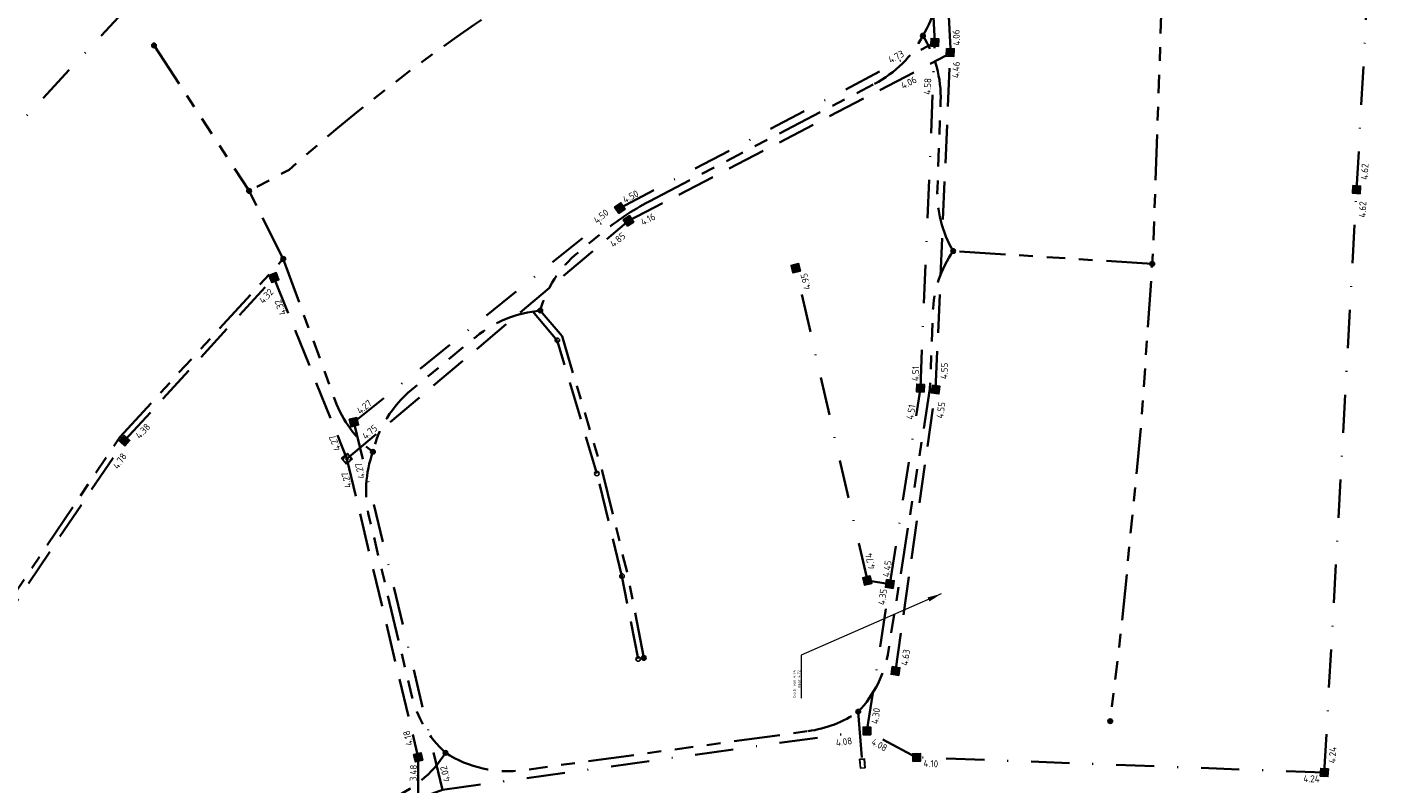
# Model space of a CAD drawing. Extents: x 168266 to 168732, y 448750 to 449580.
# Tile 20 of 22: x 168514 to 168691, y 449329 to 449428. Entities that reach past the tile are written whole.
import ezdxf
from ezdxf.enums import TextEntityAlignment as Align

# ---------------------------------------------------------------- set-up
doc = ezdxf.new("R2010")
doc.units = 0
for name, pattern in [('RI-DRAINAGE', [19.2, 6, -1.8, 1.8, -1.8, 2.4, -1.8, 1.8, -1.8]), ('RI-HWA', [7.4, 5, -2.4]), ('RI-VWA', [11, 5, -3, 0, -3])]:
    doc.linetypes.add(name, pattern=pattern)
doc.layers.get('0').update_dxf_attribs({"lineweight": 0})
for name, color, linetype, lineweight, true_color in [('N-OI-RI-DRAINAGE-G', 3, 'RI-DRAINAGE', 35, 0x00ff00), ('N-OI-RI-HWA-G', 150, 'RI-HWA', 35, 0x007fff), ('N-OI-RI-HWA_RIOOLPUT-S', 150, 'Continuous', 25, 0x007fff), ('N-OI-RI-VWA-G', 20, 'RI-VWA', 35, 0xff3f00)]:
    doc.layers.add(name, color=color, linetype=linetype, lineweight=lineweight, true_color=true_color)
for name, color, linetype, lineweight in [('N-OI-RI-DRAINAGE_UITSTROOMBAK-S', 90, 'Continuous', 25), ('N-OI-RI-HWA_BOB-S', 150, 'Continuous', 25), ('N-OI-RI-HWA_RIOOLPUT_INSPECTIEPUT_BETON-S', 150, 'Continuous', 25), ('N-OI-RI-M', 7, 'Continuous', 18), ('N-OI-RI-VWA_BOB-S', 20, 'Continuous', 25), ('N-OI-RI-VWA_RIOOLPUT_INSPECTIEPUT-S', 20, 'Continuous', 25), ('N-WE-RI-DRAINAGE_PUT-S', 90, 'Continuous', 25), ('N-WE-RI-HWA-G', 150, 'RI-HWA', 35), ('N-WE-RI-HWA_BOB-S', 150, 'Continuous', 25), ('N-WE-RI-HWA_RIOOLPUT_INSPECTIEPUT-S', 150, 'Continuous', 25)]:
    doc.layers.add(name, color=color, linetype=linetype, lineweight=lineweight)
doc.styles.add('NLCS-ISO', font='NLCS-ISO.ttf')
doc.styles.add('NLCS-ISO-ANNOTATIEF-T18', font='NLCS-ISO.ttf', dxfattribs={"height": 1.8})
doc.dimstyles.new('NLCS-ANNOTATIEF-T18-PIJL_L2_H1', dxfattribs={"dimtxt": 1.8, "dimasz": 1.8, "dimexe": 2, "dimexo": 2, "dimgap": 0.7, "dimtad": 1, "dimzin": 0, "dimdsep": 46, "dimtxsty": 'NLCS-ISO-ANNOTATIEF-T18', "dimcen": 0, "dimdle": 2, "dimclrd": 256, "dimclre": 256, "dimclrt": 10, "dimadec": 1, "dimazin": 0, "dimtfac": 1, "dimtofl": 0, "dimtmove": 0, "dimatfit": 3, "dimfxl": 2, "dimfxlon": 1, "dimtfillclr": 256, "dimtolj": 1, "dimtzin": 0, "dimlwd": -1, "dimlwe": -1, "dimarcsym": 0})

# ---------------------------------------------------------------- blocks, each defined once
blk = doc.blocks.new('N-SRI-PUT_HWA-SO')
h = blk.add_hatch(color=256)
h.dxf.hatch_style = 1
h.paths.add_polyline_path([(-2, 0, 1), (2, 0, 1)])
at = {"lineweight": -3, "flags": 128}
blk.add_lwpolyline([(-2, -2), (2, -2), (2, 2), (-2, 2)], close=True, dxfattribs=at)
at = {"lineweight": -3}
blk.add_circle((0, 0), 2, dxfattribs=at)
blk = doc.blocks.new('N-SRI-PUT_VWA-SO')
h = blk.add_hatch(color=256)
edge = h.paths.add_edge_path()
edge.add_arc((0, 0), 2, 0, 360)
at = {"flags": 128}
blk.add_lwpolyline([(-2, 2), (2, 2), (2, -2), (-2, -2)], close=True, dxfattribs=at)
at = {"lineweight": -3, "flags": 128}
blk.add_lwpolyline([(2, -2), (2, 2), (-2, 2), (-2, -2)], close=True, dxfattribs=at)
at = {"lineweight": -3}
blk.add_circle((0, 0), 2, dxfattribs=at)
blk = doc.blocks.new('SRI-BOB-SO')
at = {"ltscale": 0.1, "style": 'NLCS-ISO'}
blk.add_attdef('B.O.B.', text='', height=1.8, dxfattribs=at).set_placement((0.05, -0.02), align=Align.BOTTOM_CENTER)
blk = doc.blocks.new('N-SRI-PUT_HWA_KUNSTSTOF-SO')
at = {"color": 6, "lineweight": -3}
blk.add_circle((0, 0), 1.5, dxfattribs=at)
blk = doc.blocks.new('SRI-DRAIN_PUT_DOORSPUIT-SO')
at = {"lineweight": -3}
blk.add_hatch(color=256, dxfattribs=at).paths.add_polyline_path([(1.5, 0, 0.267949), (0.7, 1.3), (-0.7, -1.3, 0.57735)])
blk.add_line((-0.7, -1.3), (0.7, 1.3), dxfattribs=at)
for radius in [2, 1.5]:
    blk.add_circle((0, 0), radius, dxfattribs=at)
blk = doc.blocks.new('SRI-UITSTROOMBAK-SO')
at = {"color": 7}
for p, q in [((-3.3, 0), (3.2, 0)), ((-3.3, 11.6), (3.2, 11.6)), ((-3.3, 0), (-3.3, 11.6)), ((-2.7, 0.5), (-2.7, 11.6)), ((-2.7, 0.5), (2.8, 0.5)), ((2.8, 0.5), (2.8, 11.6)), ((3.2, 0), (3.2, 11.6))]:
    blk.add_line(p, q, dxfattribs=at)
at = {"flags": 128}
blk.add_lwpolyline([(-3.3, 11.6), (3.2, 11.6), (3.2, 0), (-3.3, 0)], close=True, dxfattribs=at)
blk = doc.blocks.new('SRI-PUT_INSPECTIE-SO')
at = {"lineweight": -3, "flags": 128}
blk.add_lwpolyline([(-2, -2), (2, -2), (2, 2), (-2, 2)], close=True, dxfattribs=at)
at = {"lineweight": -3, "ltscale": 1.5}
blk.add_circle((0, 0), 2, dxfattribs=at)
at = {"ltscale": 0.1, "style": 'NLCS-ISO'}
blk.add_text('R', height=3, dxfattribs=at).set_placement((0, -0.01), align=Align.MIDDLE_CENTER)

msp = doc.modelspace()

# ---------------------------------------------------------------- linework, layer by layer
at = {"layer": 'N-OI-RI-DRAINAGE-G'}
for p, q in [((168594.91, 449405.41), (168624.35, 449420.79)), ((168525.86, 449374.67), (168547.17, 449397.92))]:
    msp.add_line(p, q, dxfattribs=at)
at = {"layer": 'N-OI-RI-DRAINAGE-G', "flags": 128}
for points in [[(168661.16, 449490.95, -0.014851), (168662.08, 449438.52), (168660.68, 449398.53), (168659.13, 449376.08), (168656.64, 449350.39), (168655.11, 449337.57)], [(168630.66, 449427.06, 0.146823), (168632.72, 449435.43), (168631.53, 449459.11), (168627.62, 449489.14)], [(168623.99, 449455.69, 0.091311), (168547.93, 449409.56), (168542.71, 449406.8)], [(168634.61, 449398.95, -0.143188), (168632.55, 449407.11), (168632.97, 449418.49, 0.151217), (168630.66, 449427.06)], [(168594.91, 449405.41, 0.052129), (168588.85, 449401.39), (168585.62, 449398.73, 0.153346), (168580.72, 449391.19)], [(168622.22, 449338.81, 0.151962), (168626.17, 449346.8), (168631.58, 449380.94), (168631.95, 449390.96, -0.143188), (168634.61, 449398.95)], [(168547.17, 449397.92), (168553.95, 449379.44, 0.141497), (168558.87, 449372.73)], [(168580.76, 449391.15, 0.154972), (168572.33, 449387.76), (168563.91, 449380.82, 0.16315), (168558.87, 449372.73)], [(168505.06, 449345.09, 0.079557), (168508.3, 449348.56), (168525.86, 449374.67)], [(168558.87, 449372.73, 0.145715), (168558.39, 449364.18), (168563.92, 449341, 0.149383), (168568.35, 449333.44)], [(168568.35, 449333.44, 0.179445), (168578.53, 449331.18), (168615.7, 449336.27)], [(168510.26, 449313.74, 0.058216), (168555.24, 449325.18), (168560.99, 449327.38, 0.163064), (168568.35, 449333.44)]]:
    msp.add_lwpolyline(points, format="xyb", dxfattribs=at)
for points in [[(168530.3, 449425.8), (168542.71, 449406.8)], [(168547.17, 449397.92), (168542.71, 449406.8)], [(168660.59, 449397.28), (168634.61, 449398.95)], [(168583.57, 449387.82), (168580.72, 449391.19)], [(168594.23, 449345.83), (168592.12, 449356.68), (168588.83, 449370.1), (168583.56, 449387.83)], [(168622.22, 449338.81), (168622.72, 449332.57)]]:
    msp.add_lwpolyline(points, dxfattribs=at)
at = {"layer": 'N-OI-RI-DRAINAGE-G'}
for centre, start, end in [((168617.41, 449434.08), 297.5824, 332.0686), ((168613.66, 449351.13), 277.8039, 304.7983)]:
    msp.add_arc(centre, 15, start, end, dxfattribs=at)
at = {"layer": 'N-OI-RI-HWA-G'}
for points in [[(168627.08, 449344.12), (168632.32, 449380.87), (168634.25, 449425.39), (168632.53, 449459.21), (168628.82, 449487.99)], [(168555.48, 449371.83), (168592.23, 449402.88), (168633.71, 449424.48)], [(168505.64, 449343.26), (168526.45, 449374.2), (168545.96, 449395.49), (168555.48, 449371.83), (168564.78, 449332.85), (168564.79, 449325.42)]]:
    msp.add_lwpolyline(points, dxfattribs=at)
at = {"layer": 'N-OI-RI-VWA-G'}
for points in [[(168683.05, 449330.87), (168687.26, 449406.96), (168691.47, 449483.05)], [(168623.35, 449336.31), (168626.34, 449355.48), (168630.33, 449381.06), (168632.21, 449426.18), (168630.51, 449459.03), (168627.6, 449481.82)], [(168526.79, 449430.72), (168492.62, 449393.97), (168465.86, 449351.8), (168448.73, 449309.46), (168437.08, 449254.55), (168436.75, 449191.41)], [(168567.97, 449328.61), (168556.39, 449376.61), (168591.11, 449404.55), (168632.21, 449426.18)], [(168626.34, 449355.48), (168623.41, 449355.93), (168614.06, 449396.7)], [(168448.73, 449309.46), (168487.03, 449308.43), (168533.67, 449315.86), (168567.97, 449328.61), (168623.35, 449336.31)], [(168683.05, 449330.87), (168629.84, 449332.84), (168623.35, 449336.31)]]:
    msp.add_lwpolyline(points, dxfattribs=at)
at = {"layer": 'N-WE-RI-HWA-G', "color": 6}
for points in [[(168582.94, 449387.29), (168579.12, 449391.81)], [(168593.49, 449345.69), (168591.38, 449356.52), (168588.1, 449369.91), (168582.94, 449387.29)]]:
    msp.add_lwpolyline(points, dxfattribs=at)

# ---------------------------------------------------------------- block references
at = {"layer": 'N-OI-RI-DRAINAGE_UITSTROOMBAK-S', "xscale": 0.1, "yscale": 0.1, "zscale": 0.1, "rotation": 184.6053245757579}
msp.add_blockref('SRI-UITSTROOMBAK-SO', (168622.72, 449332.62), dxfattribs=at)
at = {"layer": 'N-OI-RI-HWA_BOB-S'}
ref = msp.add_blockref('SRI-BOB-SO', (168558.25, 449374.22), dxfattribs=dict(at, xscale=0.5, yscale=0.5, zscale=0.5, rotation=40.0749580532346))
ref.add_attrib('B.O.B.', '4.75', dxfattribs={"layer": '0', "ltscale": 0.1, "height": 0.9, "rotation": 40.075, "style": 'NLCS-ISO'}).set_placement((168558.92, 449374.78), align=Align.BOTTOM_CENTER)
for p, xscale, yscale, zscale, rotation in [((168554.56, 449374.12), 0.4999999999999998, 0.4999999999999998, 0.4999999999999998, 111.993068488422), ((168556.12, 449369.2), 0.5, 0.5, 0.5, 103.8603206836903)]:
    msp.add_blockref('SRI-BOB-SO', p, dxfattribs=dict(at, xscale=xscale, yscale=yscale, zscale=zscale, rotation=rotation)).add_auto_attribs({'B.O.B.': '4.27'})
at = {"layer": 'N-OI-RI-HWA_RIOOLPUT-S', "xscale": 0.2499999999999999, "yscale": 0.2499999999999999, "zscale": 0.2499999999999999, "rotation": 40.12543956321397}
msp.add_blockref('SRI-PUT_INSPECTIE-SO', (168555.48, 449371.83), dxfattribs=at)
at = {"layer": 'N-OI-RI-HWA_RIOOLPUT_INSPECTIEPUT_BETON-S', "zscale": 0.5}
for p, xscale, yscale, rotation in [((168634.23, 449424.89), 0.25, 0.25, 267.5245015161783), ((168592.23, 449402.88), 0.2499999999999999, 0.2499999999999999, 33.68602597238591), ((168545.96, 449395.49), 0.25, 0.25, 291.9056749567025), ((168632.32, 449380.87), 0.2499999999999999, 0.2499999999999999, 261.3990528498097), ((168526.45, 449374.2), 0.25, 0.25, 47.5084845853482), ((168627.08, 449344.12), 0.25, 0.25, 81.39905285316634), ((168564.78, 449332.85), 0.25, 0.25, 103.4344010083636)]:
    msp.add_blockref('N-SRI-PUT_HWA-SO', p, dxfattribs=dict(at, xscale=xscale, yscale=yscale, rotation=rotation))
at = {"layer": 'N-OI-RI-VWA_BOB-S'}
for p, xscale, yscale, zscale, rotation, values in [((168627.47, 449423.68), 0.5, 0.5, 0.5, 27.86128912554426, {'B.O.B.': '4.73'}), ((168631.97, 449420.39), 0.4999999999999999, 0.4999999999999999, 0.4999999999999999, 86.97164921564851, {'B.O.B.': '4.58'}), ((168689.03, 449409.26), 0.4999999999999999, 0.4999999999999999, 0.4999999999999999, 86.87969530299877, {'B.O.B.': '4.62'}), ((168592.82, 449405.43), 0.5, 0.5, 0.5, 28.22136027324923, {'B.O.B.': '4.50'}), ((168589.08, 449402.92), 0.5, 0.5, 0.5, 39.5486029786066, {'B.O.B.': '4.50'}), ((168688.75, 449404.33), 0.4999999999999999, 0.4999999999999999, 0.4999999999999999, 87.62895587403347, {'B.O.B.': '4.62'}), ((168616.05, 449395.12), 0.4999999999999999, 0.4999999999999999, 0.4999999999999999, 103.6365682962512, {'B.O.B.': '4.95'}), ((168630.4, 449382.89), 0.5, 0.5, 0.5, 87.47785768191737, {'B.O.B.': '4.51'}), ((168558.17, 449378.03), 0.4999999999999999, 0.4999999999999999, 0.4999999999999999, 38.99688794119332, {'B.O.B.': '4.27'}), ((168629.8, 449377.79), 0.4999999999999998, 0.4999999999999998, 0.4999999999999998, 80.41896166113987, {'B.O.B.': '4.51'}), ((168557.89, 449370.4), 0.5, 0.5, 0.5, 102.9589032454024, {'B.O.B.': '4.27'}), ((168624.47, 449358.59), 0.5, 0.5, 0.5, 103.1394003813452, {'B.O.B.': '4.74'}), ((168626.69, 449357.34), 0.5, 0.5, 0.5, 81.54423067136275, {'B.O.B.': '4.45'}), ((168626.09, 449353.67), 0.5, 0.5, 0.5, 81.54423067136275, {'B.O.B.': '4.35'}), ((168625.21, 449338.13), 0.5, 0.5, 0.5, 81.54423067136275, {'B.O.B.': '4.30'}), ((168620.43, 449334.18), 0.5, 0.5, 0.5, 8.128577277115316, {'B.O.B.': '4.08'}), ((168624.61, 449333.87), 0.4999999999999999, 0.4999999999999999, 0.4999999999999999, 331.3998023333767, {'B.O.B.': '4.08'}), ((168684.83, 449333.08), 0.4999999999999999, 0.4999999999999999, 0.4999999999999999, 86.69463876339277, {'B.O.B.': '4.24'}), ((168569, 449330.85), 0.5, 0.5, 0.5, 104.2625017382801, {'B.O.B.': '4.02'}), ((168631.63, 449331.33), 0.4999999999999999, 0.4999999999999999, 0.4999999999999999, 357.031930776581, {'B.O.B.': '4.10'}), ((168681.35, 449329.34), 0.4999999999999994, 0.4999999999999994, 0.4999999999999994, 359.359679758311, {'B.O.B.': '4.24'})]:
    msp.add_blockref('SRI-BOB-SO', p, dxfattribs=dict(at, xscale=xscale, yscale=yscale, zscale=zscale, rotation=rotation)).add_auto_attribs(values)
at = {"layer": 'N-OI-RI-VWA_RIOOLPUT_INSPECTIEPUT-S', "zscale": 0.5}
for p, xscale, yscale, rotation in [((168632.21, 449426.18), 0.2499999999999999, 0.2499999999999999, 267.6611872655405), ((168687.26, 449406.96), 0.2499999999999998, 0.2499999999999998, 266.6625021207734), ((168591.11, 449404.55), 0.2500000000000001, 0.2500000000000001, 214.389930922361), ((168614.06, 449396.7), 0.2500000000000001, 0.2500000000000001, 283.8985853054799), ((168630.33, 449381.06), 0.25, 0.25, 87.524501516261), ((168556.39, 449376.61), 0.2499999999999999, 0.2499999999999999, 283.4344010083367), ((168623.41, 449355.93), 0.25, 0.25, 103.403543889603), ((168626.34, 449355.48), 0.25, 0.25, 81.39905284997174), ((168629.84, 449332.84), 0.25, 0.25, 1.511024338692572), ((168683.05, 449330.87), 0.2499999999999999, 0.2499999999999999, 86.66250212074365)]:
    msp.add_blockref('N-SRI-PUT_VWA-SO', p, dxfattribs=dict(at, xscale=xscale, yscale=yscale, rotation=rotation))
at = {"layer": 'N-OI-RI-VWA_RIOOLPUT_INSPECTIEPUT-S', "xscale": 0.25, "yscale": 0.25, "zscale": 0.5}
msp.add_blockref('N-SRI-PUT_VWA-SO', (168623.35, 449336.31), dxfattribs=at)
at = {"layer": 'N-WE-RI-DRAINAGE_PUT-S', "xscale": 0.15, "yscale": 0.15}
for p in [(168630.66, 449427.06), (168530.3, 449425.8), (168542.71, 449406.8), (168634.61, 449398.95), (168547.17, 449397.92), (168660.59, 449397.28), (168580.72, 449391.19), (168558.87, 449372.73), (168594.23, 449345.83), (168622.22, 449338.81), (168655.11, 449337.57), (168568.35, 449333.44)]:
    msp.add_blockref('SRI-DRAIN_PUT_DOORSPUIT-SO', p, dxfattribs=at)
at = {"layer": 'N-WE-RI-HWA_BOB-S'}
for p, xscale, yscale, zscale, rotation, values in [((168635.74, 449426.83), 0.4999999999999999, 0.4999999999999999, 0.4999999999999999, 92.91426449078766, {'B.O.B.': '4.06'}), ((168635.69, 449422.56), 0.5, 0.5, 0.5, 87.52450151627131, {'B.O.B.': '4.46'}), ((168629.12, 449420.31), 0.4999999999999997, 0.4999999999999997, 0.4999999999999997, 27.50700364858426, {'B.O.B.': '4.06'}), ((168595.09, 449402.46), 0.5, 0.5, 0.5, 27.50700364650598, {'B.O.B.': '4.16'}), ((168591.26, 449399.86), 0.5, 0.5, 0.5, 40.19391506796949, {'B.O.B.': '4.85'}), ((168545.45, 449392.58), 0.4999999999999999, 0.4999999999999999, 0.4999999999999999, 47.50848458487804, {'B.O.B.': '4.32'}), ((168547.45, 449391.83), 0.4999999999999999, 0.4999999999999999, 0.4999999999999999, 111.9056749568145, {'B.O.B.': '4.32'}), ((168634.16, 449383.25), 0.5, 0.5, 0.5, 87.52450151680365, {'B.O.B.': '4.55'}), ((168633.7, 449378.05), 0.5, 0.5, 0.5, 81.50619626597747, {'B.O.B.': '4.55'}), ((168529.35, 449374.95), 0.5, 0.5, 0.5, 47.50848458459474, {'B.O.B.': '4.38'}), ((168526.41, 449371.12), 0.5, 0.5, 0.5, 56.07336729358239, {'B.O.B.': '4.78'}), ((168629.09, 449345.76), 0.4999999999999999, 0.4999999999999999, 0.4999999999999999, 81.50619626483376, {'B.O.B.': '4.63'}), ((168564.14, 449335.5), 0.5, 0.5, 0.5, 103.4344010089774, {'B.O.B.': '4.18'}), ((168564.86, 449330.77), 0.4999999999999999, 0.4999999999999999, 0.4999999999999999, 88.6161402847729, {'B.O.B.': '3.48'})]:
    msp.add_blockref('SRI-BOB-SO', p, dxfattribs=dict(at, xscale=xscale, yscale=yscale, zscale=zscale, rotation=rotation)).add_auto_attribs(values)
at = {"layer": 'N-WE-RI-HWA_RIOOLPUT_INSPECTIEPUT-S', "xscale": 0.2, "yscale": 0.2}
for p in [(168582.94, 449387.29), (168591.38, 449356.52), (168593.49, 449345.69)]:
    msp.add_blockref('N-SRI-PUT_HWA_KUNSTSTOF-SO', p, dxfattribs=at)
at = {"layer": 'N-WE-RI-HWA_RIOOLPUT_INSPECTIEPUT-S', "xscale": 0.2000000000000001, "yscale": 0.2000000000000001, "rotation": 195.8716307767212}
msp.add_blockref('N-SRI-PUT_HWA_KUNSTSTOF-SO', (168588.1, 449369.91), dxfattribs=at)

# ---------------------------------------------------------------- texts
at = {"layer": 'N-OI-RI-M', "color": 10, "insert": (168613.69, 449344.23), "char_height": 0.36, "attachment_point": 3, "rotation": 90, "style": 'NLCS-ISO-ANNOTATIEF-T18'}
msp.add_mtext('\\A1;b.o.b. van 4.74 \\Pnaar 4.72', dxfattribs=at)

# ---------------------------------------------------------------- leaders
at = {"layer": 'N-OI-RI-M', "annotation_type": 0, "has_hookline": 1, "hookline_direction": 1, "text_width": 3.13, "horizontal_direction": (0, 1, 0)}
msp.add_leader([(168633.04, 449354.19), (168614.79, 449346.21), (168614.79, 449344.41)], dimstyle='NLCS-ANNOTATIEF-T18-PIJL_L2_H1', override={"dimscale": 0, "dimgap": 0.7, "dimtad": 1}, dxfattribs=at)

doc.saveas('drawing.dxf')
